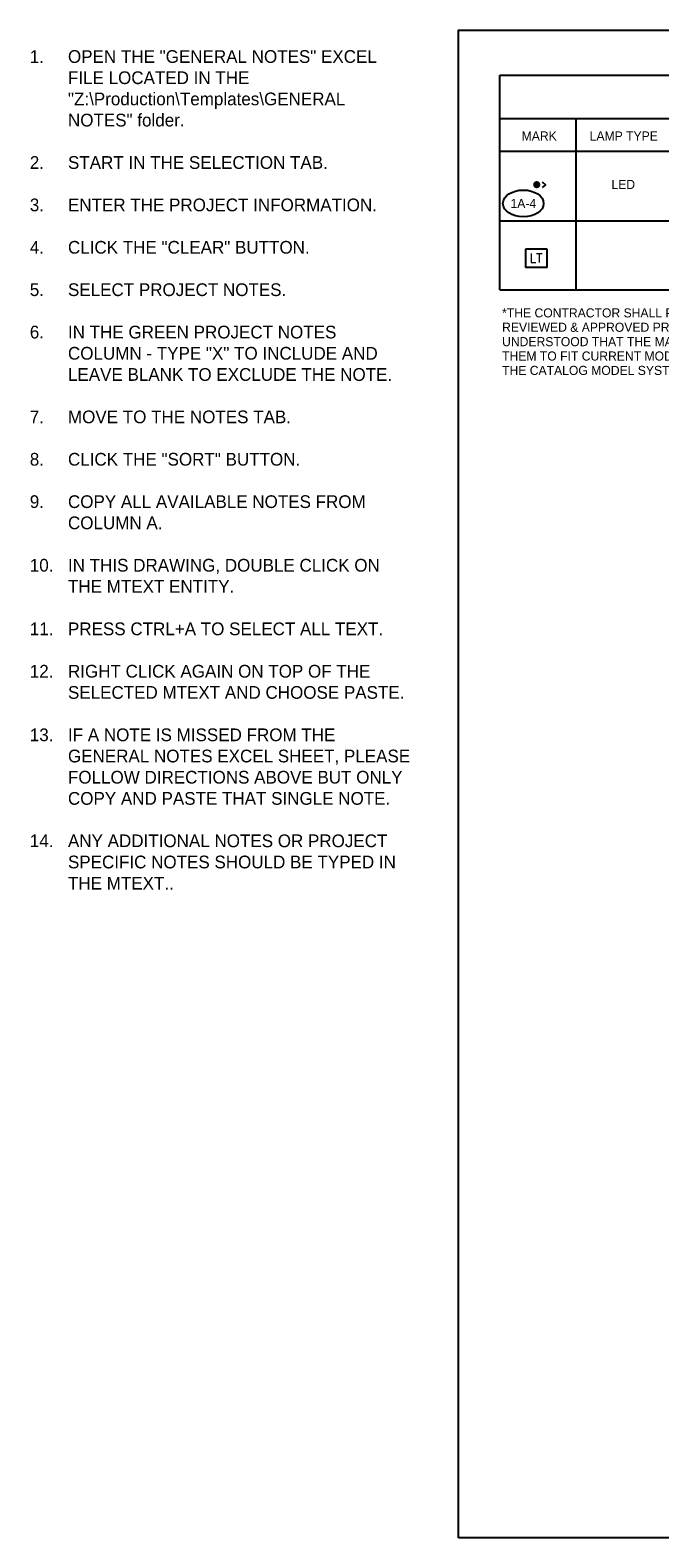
# Model space of a CAD drawing. Header units: feet. Extents: x 300 to 431, y 4 to 24.
# Tile 1 of 17: x 300 to 309, y 4 to 24. Entities that reach past the tile are written whole.
import ezdxf
from ezdxf.enums import TextEntityAlignment as Align

# ---------------------------------------------------------------- set-up
doc = ezdxf.new("R2010")
doc.units = ezdxf.units.FT
doc.header["$MEASUREMENT"] = 0
doc.layers.add('COLUMNS', color=6, linetype='Continuous', plot=False)
for name, color, linetype in [('LT_P_Luminaires', 1, 'Continuous'), ('SG_P_PullBox', 1, 'Continuous'), ('SH_Data', 7, 'Continuous'), ('SH_Text', 9, 'Continuous'), ('TEXT', 7, 'Continuous'), ('TEXT-DED', 9, 'Continuous')]:
    doc.layers.add(name, color=color, linetype=linetype)
doc.styles.add('FINE_GRID_LINES', font='simplex')
doc.styles.add('Slanted-Normal', font='font31.shx', dxfattribs={"height": 0.1})
doc.styles.add('Slanted-Normal LS 0.75', font='font31.shx', dxfattribs={"height": 0.14})
doc.styles.get("Standard").update_dxf_attribs({"font": 'font31.shx'})

msp = doc.modelspace()

# ---------------------------------------------------------------- hatches: boundary and pattern name
at = {"layer": 'LT_P_Luminaires', "linetype": 'Continuous', "lineweight": 0}
h = msp.add_hatch(color=256, dxfattribs=at)
edge = h.paths.add_edge_path()
edge.add_arc((307.174, 22.248), 0.05, 89.4948, 449.4948)

# ---------------------------------------------------------------- linework, layer by layer
at = {"layer": 'COLUMNS'}
msp.add_lwpolyline([(306.098, 3.624), (306.098, 24.374), (336.473, 24.374), (336.473, 3.624)], close=True, dxfattribs=at)
at = {"layer": 'LT_P_Luminaires', "flags": 128}
msp.add_lwpolyline([(307.25, 22.285), (307.294, 22.246), (307.249, 22.208)], dxfattribs=at)
at = {"layer": 'SG_P_PullBox'}
for p, q in [((307.319, 21.358), (307.019, 21.358)), ((307.019, 21.358), (307.019, 21.108)), ((307.319, 21.108), (307.319, 21.358)), ((307.319, 21.108), (307.019, 21.108))]:
    msp.add_line(p, q, dxfattribs=at)
at = {"layer": 'SH_Data'}
for p, q in [((306.665, 23.757), (327.155, 23.757)), ((306.665, 20.801), (306.665, 23.757)), ((306.665, 23.157), (327.155, 23.157)), ((307.715, 20.801), (307.715, 23.157)), ((306.665, 22.707), (327.155, 22.707)), ((306.665, 22.707), (327.155, 22.707)), ((306.665, 22.707), (327.155, 22.707)), ((306.665, 21.751), (327.155, 21.751)), ((306.665, 20.801), (327.155, 20.801))]:
    msp.add_line(p, q, dxfattribs=at)
at = {"layer": 'TEXT'}
msp.add_ellipse((306.989, 21.989), major_axis=(0.28, 0), ratio=0.66, dxfattribs=at)

# ---------------------------------------------------------------- texts
at = {"layer": 'SG_P_PullBox', "style": 'FINE_GRID_LINES'}
msp.add_text('LT', height=0.125, dxfattribs=at).set_placement((307.075, 21.176))
at = {"layer": 'SH_Data', "insert": (300.199, 24.099), "char_height": 0.175, "width": 5.25407, "attachment_point": 1}
msp.add_mtext('\\pxi-3,l3,t3;1.^IOPEN THE "GENERAL NOTES" EXCEL FILE LOCATED IN THE "Z:\\\\Production\\\\Templates\\\\GENERAL NOTES" folder.\\P\\pi0,l0,tz; \\P\\pi-3,l3,t3;2.^ISTART IN THE SELECTION TAB.\\P\\pi0,l0,tz;\\P\\pi-3,l3,t3;3.^IENTER THE PROJECT INFORMATION.\\P\\pi0,l0,tz;\\P\\pi-3,l3,t3;4.^ICLICK THE "CLEAR" BUTTON.\\P\\pi0,l0,tz;\\P\\pi-3,l3,t3;5.^ISELECT PROJECT NOTES.\\P\\pi0,l0,tz;\\P\\pi-3,l3,t3;6.^IIN THE GREEN PROJECT NOTES COLUMN - TYPE "X" TO INCLUDE AND LEAVE BLANK TO EXCLUDE THE NOTE.\\P\\pi0,l0,tz;\\P\\pi-3,l3,t3;7.^IMOVE TO THE NOTES TAB.\\P\\pi0,l0,tz;\\P\\pi-3,l3,t3;8.^ICLICK THE "SORT" BUTTON.\\P\\pi0,l0,tz;\\P\\pi-3,l3,t3;9.^ICOPY ALL AVAILABLE NOTES FROM COLUMN A.\\P\\pi0,l0,tz;\\P\\pi-3,l3,t3;10.^IIN THIS DRAWING, DOUBLE CLICK ON THE MTEXT ENTITY.\\P\\pi0,l0,tz;\\P\\pi-3,l3,t3;11.^IPRESS CTRL+A TO SELECT ALL TEXT.\\P\\pi0,l0,tz;\\P\\pi-3,l3,t3;12.^IRIGHT CLICK AGAIN ON TOP OF THE SELECTED MTEXT AND CHOOSE PASTE.\\P\\pi0,l0,tz;\\P\\pi-3,l3,t3;13.^IIF A NOTE IS MISSED FROM THE GENERAL NOTES EXCEL SHEET, PLEASE FOLLOW DIRECTIONS ABOVE BUT ONLY COPY AND PASTE THAT SINGLE NOTE.  \\P\\pi0,l0,tz;\\P\\pi-3,l3,t3;14.^IANY ADDITIONAL NOTES OR PROJECT SPECIFIC NOTES SHOULD BE TYPED IN THE MTEXT.. ', dxfattribs=at)
at = {"layer": 'SH_Text', "char_height": 0.125, "style": 'Slanted-Normal LS 0.75'}
for s, insert, width, attachment_point in [('MARK', (306.966, 22.918), 3.80821, 4), ('LAMP TYPE', (307.902, 22.918), 3.80821, 4), ('LED', (308.364, 22.251), 0.32867, 5)]:
    msp.add_mtext(s, dxfattribs=dict(at, insert=insert, width=width, attachment_point=attachment_point))
at = {"layer": 'TEXT', "style": 'Slanted-Normal'}
msp.add_text('1A-4', height=0.125, dxfattribs=at).set_placement((306.989, 21.989), align=Align.MIDDLE_CENTER)
at = {"layer": 'TEXT-DED', "insert": (306.697, 20.546), "char_height": 0.125, "width": 8.14657, "attachment_point": 1, "line_spacing_factor": 0.95, "style": 'Slanted-Normal'}
msp.add_mtext('\\A1;*THE CONTRACTOR SHALL PROVIDE SHOP DRAWINGS OF THE POLE & LUMINAIRE THAT WILL BE REVIEWED & APPROVED PRIOR TO ORDERING ANY MATERIALS. ADDITIONALLY, IT IS UNDERSTOOD THAT THE MANUFACTURERS MAY CHANGE CATALOG NUMBERS AND/OR VARY THEM TO FIT CURRENT MODELS. THE CONTRACTOR SHALL ADHERE AS CLOSELY AS POSSIBLE TO THE CATALOG MODEL SYSTEM.', dxfattribs=at)

doc.saveas('drawing.dxf')
